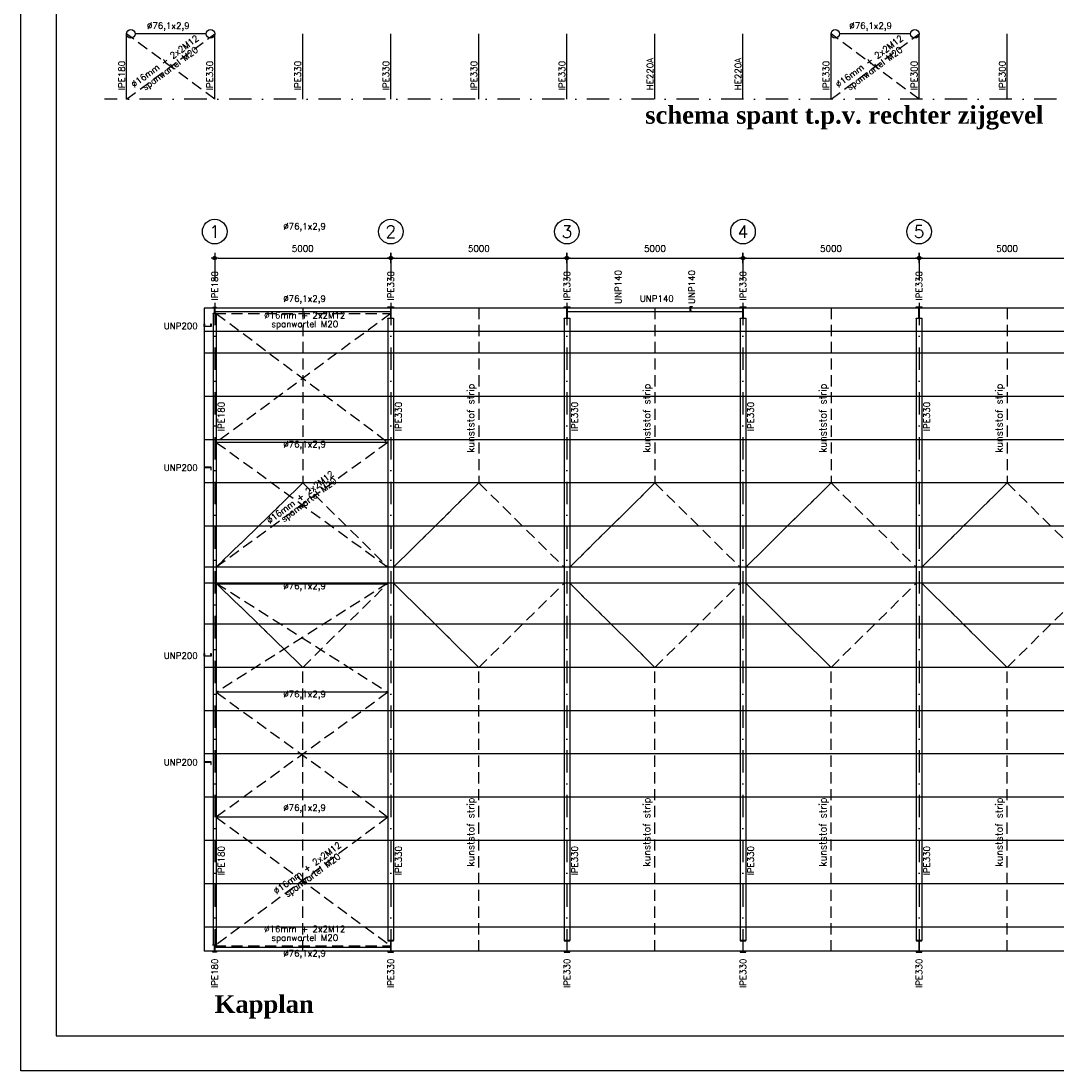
# Model space of a CAD drawing. Extents: x 0 to 139900, y 0 to 143500.
# Tile 1 of 34: x 0 to 29387, y 0 to 29806. Entities that reach past the tile are written whole.
import ezdxf
from ezdxf.enums import TextEntityAlignment as Align

# ---------------------------------------------------------------- set-up
doc = ezdxf.new("R2010")
doc.units = 0
doc.header["$LTSCALE"] = 100
doc.header["$PDMODE"] = 3
doc.header["$PDSIZE"] = -3
doc.linetypes.add('DASHDOT2', pattern=[12.7, 6.35, -3.175, 0, -3.175])
doc.linetypes.add('HIDDEN2', pattern=[4.7625, 3.175, -1.5875])
doc.layers.get('0').update_dxf_attribs({"linetype": 'CONTINUOUS'})
doc.layers.get('DEFPOINTS').update_dxf_attribs({"linetype": 'CONTINUOUS'})
for name, color, linetype in [('A--A$1C-_CIRKEL', 3, 'CONTINUOUS'), ('A--L$2A-', 7, 'CONTINUOUS'), ('A--L$2A-_F123-', 1, 'CONTINUOUS'), ('A--L$7A-_STRAMIEN', 1, 'DASHDOT2'), ('A--L28--', 7, 'CONTINUOUS'), ('A--L28--_F1---', 1, 'HIDDEN2'), ('A--L28H-_F123-', 2, 'CONTINUOUS'), ('A--L28S-_F123-', 1, 'CONTINUOUS'), ('A--M$1A-_F123-_MAATV', 7, 'CONTINUOUS'), ('A--T$1A-_F123-_01', 7, 'CONTINUOUS'), ('A--T$1A-_F123-_0_18MM', 1, 'CONTINUOUS'), ('A--T$1A-_F123-_0_25MM', 2, 'CONTINUOUS')]:
    doc.layers.add(name, color=color, linetype=linetype)
doc.styles.add('0_18', font='ROMANS.shx', dxfattribs={"height": 180})
doc.styles.add('0_25', font='ROMANS.shx', dxfattribs={"height": 250})
doc.styles.add('ALFA-0_25', font='ROMANS')
doc.styles.add('DLV5', font='TIMESBD.TTF')
doc.styles.add('MISO', font='ROMANS.shx')
doc.dimstyles.new('DLV18', dxfattribs={"dimscale": 100, "dimtxt": 1.8, "dimasz": 1, "dimexe": 0, "dimexo": 0, "dimgap": 0, "dimtad": 0, "dimdec": 0, "dimrnd": 1, "dimzin": 0, "dimtxsty": 'MISO', "dimblk1": '$DIMDLV', "dimblk2": '$DIMDLV', "dimsah": 1, "dimcen": 0, "dimse1": 1, "dimse2": 1, "dimclrd": 256, "dimclre": 256, "dimclrt": 1, "dimazin": 3, "dimtfac": 1, "dimtdec": 0, "dimtix": 1, "dimtmove": 0, "dimatfit": 3, "dimtvp": 1.5, "dimtolj": 1, "dimtzin": 0})

# ---------------------------------------------------------------- blocks, each defined once
blk = doc.blocks.new('KA-A1-2X')
at = {"layer": 'A--L$2A-_F123-'}
blk.add_lwpolyline([(0, 0), (0, 594), (1261, 594), (1261, 0)], close=True, dxfattribs=at)
at = {"layer": 'A--L$2A-_F123-', "color": 4}
blk.add_lwpolyline([(10, 10), (1251, 10), (1251, 584), (10, 584)], close=True, dxfattribs=at)
blk = doc.blocks.new('$DIMDLV')
at = {"color": 0}
for p, q in [((-1, 0), (1, 0)), ((0, -1.5), (0, 1.5))]:
    blk.add_line(p, q, dxfattribs=at)
blk.add_circle((0, 0), 0.5, dxfattribs=at)
blk = doc.blocks.new('*D41')
at = {"layer": 'A--M$1A-_F123-_MAATV', "linetype": 'CONTINUOUS'}
blk.add_line((15600, 23077.5), (20400, 23077.5), dxfattribs=at)
at = {"layer": 'DEFPOINTS', "color": 0, "linetype": 'CONTINUOUS'}
for p in [(15500, 23077.5), (20500, 23077.5), (20500, 23077.5)]:
    blk.add_point(p, dxfattribs=at)
at = {"layer": 'A--M$1A-_F123-_MAATV', "linetype": 'CONTINUOUS', "xscale": 100, "yscale": 100, "zscale": 100, "rotation": 180}
blk.add_blockref('$DIMDLV', (15500, 23077.5), dxfattribs=at)
at = {"layer": 'A--M$1A-_F123-_MAATV', "linetype": 'CONTINUOUS', "xscale": 100, "yscale": 100, "zscale": 100}
blk.add_blockref('$DIMDLV', (20500, 23077.5), dxfattribs=at)
at = {"layer": 'A--M$1A-_F123-_MAATV', "color": 1, "linetype": 'CONTINUOUS', "insert": (18000, 23347.5), "char_height": 180, "attachment_point": 5, "style": 'MISO'}
blk.add_mtext('\\A1;5000', dxfattribs=at)
blk = doc.blocks.new('QD20565-')
at = {"layer": 'A--L28--_F1---', "color": 2, "linetype": 'CONTINUOUS'}
blk.add_lwpolyline([(50, -100), (-50, -100), (-50, -91.5), (-9.8, -91.5, 0.4142136), (-2.8, -84.5), (-2.8, 84.5, 0.4142136), (-9.8, 91.5), (-50, 91.5), (-50, 100), (50, 100), (50, 91.5), (9.8, 91.5, 0.4142136), (2.8, 84.5), (2.8, -84.5, 0.4142136), (9.8, -91.5), (50, -91.5)], format="xyb", close=True, dxfattribs=at)
blk = doc.blocks.new('QD20674-')
at = {"layer": 'A--L28--_F1---', "color": 2, "linetype": 'CONTINUOUS'}
blk.add_lwpolyline([(0, -100), (0, 100), (75, 100), (75, 96, -0.391021), (71, 91), (16, 87, 0.39104), (8, 78), (8, -78, 0.39104), (16, -87), (71, -91, -0.391021), (75, -96), (75, -100)], format="xyb", close=True, dxfattribs=at)
blk = doc.blocks.new('QD20570-')
at = {"layer": 'A--L28--_F1---', "color": 2, "linetype": 'CONTINUOUS'}
blk.add_lwpolyline([(80, -165), (-80, -165), (-80, -153.5), (-10.75, -153.5, 0.41421356), (-3.75, -146.5), (-3.75, 146.5, 0.41421356), (-10.75, 153.5), (-80, 153.5), (-80, 165), (80, 165), (80, 153.5), (10.75, 153.5, 0.41421356), (3.75, 146.5), (3.75, -146.5, 0.41421356), (10.75, -153.5), (80, -153.5)], format="xyb", close=True, dxfattribs=at)
blk = doc.blocks.new('*D40')
at = {"layer": 'A--M$1A-_F123-_MAATV', "linetype": 'CONTINUOUS'}
blk.add_line((5600, 23077.5), (10400, 23077.5), dxfattribs=at)
at = {"layer": 'DEFPOINTS', "color": 0, "linetype": 'CONTINUOUS'}
for p in [(5500, 23077.5), (10500, 23077.5), (10500, 23077.5)]:
    blk.add_point(p, dxfattribs=at)
at = {"layer": 'A--M$1A-_F123-_MAATV', "linetype": 'CONTINUOUS', "xscale": 100, "yscale": 100, "zscale": 100, "rotation": 180}
blk.add_blockref('$DIMDLV', (5500, 23077.5), dxfattribs=at)
at = {"layer": 'A--M$1A-_F123-_MAATV', "linetype": 'CONTINUOUS', "xscale": 100, "yscale": 100, "zscale": 100}
blk.add_blockref('$DIMDLV', (10500, 23077.5), dxfattribs=at)
at = {"layer": 'A--M$1A-_F123-_MAATV', "color": 1, "linetype": 'CONTINUOUS', "insert": (8000, 23347.5), "char_height": 180, "attachment_point": 5, "style": 'MISO'}
blk.add_mtext('\\A1;5000', dxfattribs=at)
blk = doc.blocks.new('CIRKEL')
at = {"layer": 'A--A$1C-_CIRKEL'}
blk.add_circle((0, 0), 350, dxfattribs=at)
blk = doc.blocks.new('QD20564-')
at = {"layer": 'A--L28--_F1---', "color": 2, "linetype": 'CONTINUOUS'}
blk.add_lwpolyline([(45.5, -90), (-45.5, -90), (-45.5, -82), (-9.65, -82, 0.41421356), (-2.65, -75), (-2.65, 75, 0.41421356), (-9.65, 82), (-45.5, 82), (-45.5, 90), (45.5, 90), (45.5, 82), (9.65, 82, 0.41421356), (2.65, 75), (2.65, -75, 0.41421356), (9.65, -82), (45.5, -82)], format="xyb", close=True, dxfattribs=at)
blk = doc.blocks.new('*D42')
at = {"layer": 'A--M$1A-_F123-_MAATV', "linetype": 'CONTINUOUS'}
blk.add_line((10600, 23077.5), (15400, 23077.5), dxfattribs=at)
at = {"layer": 'DEFPOINTS', "color": 0, "linetype": 'CONTINUOUS'}
for p in [(10500, 23077.5), (15500, 23077.5), (15500, 23077.5)]:
    blk.add_point(p, dxfattribs=at)
at = {"layer": 'A--M$1A-_F123-_MAATV', "linetype": 'CONTINUOUS', "xscale": 100, "yscale": 100, "zscale": 100, "rotation": 180}
blk.add_blockref('$DIMDLV', (10500, 23077.5), dxfattribs=at)
at = {"layer": 'A--M$1A-_F123-_MAATV', "linetype": 'CONTINUOUS', "xscale": 100, "yscale": 100, "zscale": 100}
blk.add_blockref('$DIMDLV', (15500, 23077.5), dxfattribs=at)
at = {"layer": 'A--M$1A-_F123-_MAATV', "color": 1, "linetype": 'CONTINUOUS', "insert": (13000, 23347.5), "char_height": 180, "attachment_point": 5, "style": 'MISO'}
blk.add_mtext('\\A1;5000', dxfattribs=at)
blk = doc.blocks.new('*D39')
at = {"layer": 'A--M$1A-_F123-_MAATV', "linetype": 'CONTINUOUS'}
blk.add_line((25600, 23077.5), (30400, 23077.5), dxfattribs=at)
at = {"layer": 'DEFPOINTS', "color": 0, "linetype": 'CONTINUOUS'}
for p in [(25500, 23077.5), (30500, 23077.5), (30500, 23077.5)]:
    blk.add_point(p, dxfattribs=at)
at = {"layer": 'A--M$1A-_F123-_MAATV', "linetype": 'CONTINUOUS', "xscale": 100, "yscale": 100, "zscale": 100, "rotation": 180}
blk.add_blockref('$DIMDLV', (25500, 23077.5), dxfattribs=at)
at = {"layer": 'A--M$1A-_F123-_MAATV', "linetype": 'CONTINUOUS', "xscale": 100, "yscale": 100, "zscale": 100}
blk.add_blockref('$DIMDLV', (30500, 23077.5), dxfattribs=at)
at = {"layer": 'A--M$1A-_F123-_MAATV', "color": 1, "linetype": 'CONTINUOUS', "insert": (28000, 23347.5), "char_height": 180, "attachment_point": 5, "style": 'MISO'}
blk.add_mtext('\\A1;5000', dxfattribs=at)
blk = doc.blocks.new('*D43')
at = {"layer": 'A--M$1A-_F123-_MAATV', "linetype": 'CONTINUOUS'}
blk.add_line((20600, 23077.5), (25400, 23077.5), dxfattribs=at)
at = {"layer": 'DEFPOINTS', "color": 0, "linetype": 'CONTINUOUS'}
for p in [(20500, 23077.5), (25500, 23077.5), (25500, 23077.5)]:
    blk.add_point(p, dxfattribs=at)
at = {"layer": 'A--M$1A-_F123-_MAATV', "linetype": 'CONTINUOUS', "xscale": 100, "yscale": 100, "zscale": 100, "rotation": 180}
blk.add_blockref('$DIMDLV', (20500, 23077.5), dxfattribs=at)
at = {"layer": 'A--M$1A-_F123-_MAATV', "linetype": 'CONTINUOUS', "xscale": 100, "yscale": 100, "zscale": 100}
blk.add_blockref('$DIMDLV', (25500, 23077.5), dxfattribs=at)
at = {"layer": 'A--M$1A-_F123-_MAATV', "color": 1, "linetype": 'CONTINUOUS', "insert": (23000, 23347.5), "char_height": 180, "attachment_point": 5, "style": 'MISO'}
blk.add_mtext('\\A1;5000', dxfattribs=at)
blk = doc.blocks.new('QD20671-')
at = {"layer": 'A--L28--_F1---', "color": 2, "linetype": 'CONTINUOUS'}
blk.add_lwpolyline([(0, -70), (0, 70), (60, 70), (60, 67, -0.391021), (56, 62), (15, 59, 0.39104), (7, 50), (7, -50, 0.39104), (15, -59), (56, -62, -0.391021), (60, -67), (60, -70)], format="xyb", close=True, dxfattribs=at)

msp = doc.modelspace()

# ---------------------------------------------------------------- linework, layer by layer
at = {"linetype": 'CONTINUOUS'}
for centre in [(3120, 29442), (5380, 29442), (23120, 29442), (25380, 29442)]:
    msp.add_circle(centre, 120, dxfattribs=at)
at = {"layer": 'A--L$7A-_STRAMIEN', "linetype": 'DASHDOT2'}
msp.add_line((43375, 27590), (2375, 27590), dxfattribs=at)
at = {"layer": 'A--L$7A-_STRAMIEN'}
for p, q in [((5500, 23077.5), (5500, 3377.5)), ((10500, 23077.5), (10500, 3377.5)), ((15500, 23077.5), (15500, 3377.5)), ((20500, 23077.5), (20500, 3377.5)), ((25500, 23077.5), (25500, 3377.5))]:
    msp.add_line(p, q, dxfattribs=at)
at = {"layer": 'A--L$7A-_STRAMIEN', "linetype": 'CONTINUOUS'}
for p, q in [((5454.5, 21505.5), (5454.5, 3577.5)), ((5545.5, 21505.5), (5545.5, 3577.5)), ((10420, 21359), (10420, 3707.5)), ((10580, 21359), (10580, 3707.5)), ((15420, 21359), (15420, 3707.5)), ((15580, 21359), (15580, 3707.5)), ((20420, 21359), (20420, 3707.5)), ((20580, 21359), (20580, 3707.5)), ((25420, 21359), (25420, 3707.5)), ((25580, 21359), (25580, 3707.5))]:
    msp.add_line(p, q, dxfattribs=at)
at = {"layer": 'A--L28H-_F123-'}
for p, q in [((5200, 21655), (5200, 3400)), ((85800, 21655), (5200, 21655)), ((85800, 20990.4), (5200, 20990.4)), ((85800, 20378.4), (5200, 20378.4)), ((85800, 19149.9), (5200, 19149.9)), ((85800, 17921.4), (5200, 17921.4)), ((85800, 16692.9), (5200, 16692.9)), ((85800, 15464.4), (5200, 15464.4)), ((85800, 14302), (5200, 14302)), ((85800, 13846.8), (5200, 13846.8)), ((85800, 12684.5), (5200, 12684.5)), ((85800, 11456), (5200, 11456)), ((85800, 10227.5), (5200, 10227.5)), ((85800, 8998.9), (5200, 8998.9)), ((85800, 7770.4), (5200, 7770.4)), ((85800, 6541.9), (5200, 6541.9)), ((85800, 5313.4), (5200, 5313.4)), ((85800, 4084.9), (5200, 4084.9)), ((85800, 3400), (5200, 3400))]:
    msp.add_line(p, q, dxfattribs=at)
at = {"layer": 'A--L28S-_F123-', "color": 3, "linetype": 'HIDDEN2'}
for p, q in [((5500, 27590), (3000, 29442)), ((3000, 27590), (5500, 29442)), ((25500, 27590), (23000, 29442)), ((23000, 27590), (25500, 29442)), ((5500, 21505.5), (10500, 21505.5)), ((5500, 3549.5), (10500, 3549.5))]:
    msp.add_line(p, q, dxfattribs=at)
at = {"layer": 'A--L28S-_F123-', "color": 4, "linetype": 'CONTINUOUS'}
for p, q in [((3000, 27590), (3000, 29442)), ((5260, 29442), (3240, 29442)), ((5500, 27590), (5500, 29442)), ((8000, 27590), (8000, 29442)), ((10500, 27590), (10500, 29442)), ((13000, 27590), (13000, 29442)), ((15500, 27590), (15500, 29442)), ((18000, 27590), (18000, 29442)), ((20500, 27590), (20500, 29442)), ((23000, 27590), (23000, 29442)), ((25260, 29442), (23240, 29442)), ((25500, 27590), (25500, 29442)), ((28000, 27590), (28000, 29442)), ((10500, 21551.2), (5500, 21551.2)), ((20500, 21551.2), (15500, 21551.2)), ((10420, 17845.1), (5545.5, 17845.1)), ((10420, 13821.8), (5545.5, 13821.8)), ((10420, 10750.1), (5545.5, 10750.1)), ((10420, 7208.5), (5545.5, 7208.5)), ((10500, 3503.8), (5500, 3503.8))]:
    msp.add_line(p, q, dxfattribs=at)
at = {"layer": 'A--L28S-_F123-', "color": 8, "linetype": 'HIDDEN2'}
for points in [[(8000, 21655), (8000, 16692.9), (5545.5, 14302), (8000, 16692.9), (10420, 14302)], [(13000, 21655), (13000, 16692.9), (10580, 14302), (13000, 16692.9), (15420, 14302)], [(18000, 21655), (18000, 16692.9), (15580, 14302), (18000, 16692.9), (20420, 14302)], [(23000, 21655), (23000, 16692.9), (20580, 14302), (23000, 16692.9), (25420, 14302)], [(28000, 21655), (28000, 16692.9), (25580, 14302), (28000, 16692.9), (30420, 14302)], [(8000, 3400), (8000, 11456), (5545.5, 13846.8), (8000, 11456), (10420, 13846.8)], [(13000, 3400), (13000, 11456), (10580, 13846.8), (13000, 11456), (15420, 13846.8)], [(18000, 3400), (18000, 11456), (15580, 13846.8), (18000, 11456), (20420, 13846.8)], [(23000, 3400), (23000, 11456), (20580, 13846.8), (23000, 11456), (25420, 13846.8)], [(28000, 3400), (28000, 11456), (25580, 13846.8), (28000, 11456), (30420, 13846.8)]]:
    msp.add_lwpolyline(points, dxfattribs=at)
at = {"layer": 'A--L28S-_F123-', "color": 3, "linetype": 'HIDDEN2'}
for points in [[(5545.5, 21505.5), (10420, 17845.1), (5545.5, 14302)], [(10500, 21505.5), (5545.5, 17845.1), (10420, 14302)], [(10420, 13846.8), (5545.5, 10750.1), (10420, 7208.5), (5500, 3549.5)], [(5545.5, 13846.8), (10420, 10750.1), (5545.5, 7208.5), (10500, 3549.5)]]:
    msp.add_lwpolyline(points, dxfattribs=at)

# ---------------------------------------------------------------- block references
at = {"layer": 'A--L$2A-', "xscale": 100, "yscale": 100}
msp.add_blockref('KA-A1-2X', (0, 0), dxfattribs=at)
at = {"layer": 'A--L28--'}
for name, p, rotation in [('QD20564-', (5500, 21595.5), 180), ('QD20674-', (5300, 21137.5), 90), ('QD20674-', (5300, 11777.5), 90)]:
    msp.add_blockref(name, p, dxfattribs=dict(at, rotation=rotation))
for name, p in [('QD20570-', (10500, 21524)), ('QD20570-', (15500, 21524)), ('QD20671-', (19000, 21627.2)), ('QD20570-', (20500, 21524)), ('QD20570-', (25500, 21524)), ('QD20565-', (5500, 3477.5))]:
    msp.add_blockref(name, p, dxfattribs=at)
at = {"layer": 'A--L28--', "xscale": -1}
for name, p, rotation in [('QD20674-', (5300, 17137.5), 90), ('QD20674-', (5300, 8777.5), 90), ('QD20570-', (10500, 3542.5), 180), ('QD20570-', (15500, 3542.5), 180), ('QD20570-', (20500, 3542.5), 180), ('QD20570-', (25500, 3542.5), 180)]:
    msp.add_blockref(name, p, dxfattribs=dict(at, rotation=rotation))
at = {"layer": 'A--M$1A-_F123-_MAATV'}
ref = msp.add_blockref('CIRKEL', (5500, 23827.5), dxfattribs=at)
ref.add_attrib('A', '1', dxfattribs={"layer": 'A--T$1A-_F123-_0_25MM', "height": 350, "style": 'ALFA-0_25'}).set_placement((5500, 23827.5), align=Align.MIDDLE_CENTER)
ref = msp.add_blockref('CIRKEL', (10500, 23827.5), dxfattribs=at)
ref.add_attrib('A', '2', dxfattribs={"layer": 'A--T$1A-_F123-_0_25MM', "height": 350, "style": 'ALFA-0_25'}).set_placement((10500, 23827.5), align=Align.MIDDLE_CENTER)
ref = msp.add_blockref('CIRKEL', (15500, 23827.5), dxfattribs=at)
ref.add_attrib('A', '3', dxfattribs={"layer": 'A--T$1A-_F123-_0_25MM', "height": 350, "style": 'ALFA-0_25'}).set_placement((15500, 23827.5), align=Align.MIDDLE_CENTER)
ref = msp.add_blockref('CIRKEL', (20500, 23827.5), dxfattribs=at)
ref.add_attrib('A', '4', dxfattribs={"layer": 'A--T$1A-_F123-_0_25MM', "height": 350, "style": 'ALFA-0_25'}).set_placement((20500, 23827.5), align=Align.MIDDLE_CENTER)
ref = msp.add_blockref('CIRKEL', (25500, 23827.5), dxfattribs=at)
ref.add_attrib('A', '5', dxfattribs={"layer": 'A--T$1A-_F123-_0_25MM', "height": 350, "style": 'ALFA-0_25'}).set_placement((25500, 23827.5), align=Align.MIDDLE_CENTER)

# ---------------------------------------------------------------- texts
at = {"layer": 'A--T$1A-_F123-_01', "linetype": 'CONTINUOUS', "style": 'DLV5'}
msp.add_text('schema spant t.p.v. rechter zijgevel', height=500, dxfattribs=at).set_placement((23375, 26890), align=Align.CENTER)
at = {"layer": 'A--T$1A-_F123-_0_18MM', "color": 2, "style": '0_18'}
for s, p in [('%%c76,1x2,9', (4182.3, 29582)), ('%%c76,1x2,9', (24125, 29582)), ('%%C76,1x2,9', (8051.4, 23888.3)), ('%%c76,1x2,9', (8051.4, 21835.5)), ('UNP140', (18051.4, 21835.5)), ('%%c16mm + 2x2M12', (8056.2, 21363.4)), ('UNP200', (4535.9, 21060.7)), ('spanwartel M20', (8056.2, 21113.4)), ('%%c76,1x2,9', (8051.4, 17703.4)), ('UNP200', (4535.9, 17034.3)), ('%%c76,1x2,9', (8051.4, 13680.1)), ('UNP200', (4535.9, 11700.7)), ('%%c76,1x2,9', (8051.4, 10608.4)), ('UNP200', (4535.9, 8674.3)), ('%%c76,1x2,9', (8051.4, 7384.5)), ('%%c16mm + 2x2M12', (8056.2, 3942.8)), ('spanwartel M20', (8056.2, 3692.8)), ('%%c76,1x2,9', (8051.4, 3253.8))]:
    msp.add_text(s, height=180, dxfattribs=at).set_placement(p, align=Align.CENTER)
for s, rotation, p in [('%%c16mm + 2x2M12', 36.53075, (4137.5, 28590.9)), ('%%c16mm + 2x2M12', 36.53075, (24137.5, 28590.9)), ('spanwartel M20', 36.53075, (4286.3, 28390.1)), ('spanwartel M20', 36.53075, (24286.3, 28390.1)), ('IPE180', 90, (5590.8, 22287.6)), ('IPE330', 90, (10590.8, 22287.6)), ('IPE330', 90, (15590.8, 22287.6)), ('UNP140', 90, (17045.6, 22253.7)), ('UNP140', 90, (19134.4, 22253.7)), ('IPE330', 90, (20590.8, 22287.6)), ('IPE330', 90, (25590.8, 22287.6)), ('IPE180', 90, (5773.6, 18577.7)), ('IPE330', 90, (10808.1, 18577.7)), ('IPE330', 90, (15808.1, 18577.7)), ('IPE330', 90, (20808.1, 18577.7)), ('IPE330', 90, (25808.1, 18577.7)), ('%%c16mm + 2x2M12', 36.87554, (7982.7, 16214.8)), ('spanwartel M20', 36.87554, (8222.2, 16143.1)), ('IPE180', 90, (5773.6, 5969.7)), ('%%c16mm + 2x2M12', 36.44626, (8179.7, 5688.4)), ('IPE330', 90, (10808.1, 5969.7)), ('IPE330', 90, (15808.1, 5969.7)), ('IPE330', 90, (20808.1, 5969.7)), ('IPE330', 90, (25808.1, 5969.7)), ('spanwartel M20', 36.44626, (8328.2, 5487.3)), ('IPE180', 90, (5590.8, 2772.8)), ('IPE330', 90, (10590.8, 2772.8)), ('IPE330', 90, (15590.8, 2772.8)), ('IPE330', 90, (20590.8, 2772.8)), ('IPE330', 90, (25590.8, 2772.8))]:
    msp.add_text(s, height=180, rotation=rotation, dxfattribs=at).set_placement(p, align=Align.CENTER)
for s, p in [('HE220A', (17950, 27840)), ('HE220A', (20450, 27840)), ('IPE180', (2950, 27840)), ('IPE330', (5450, 27840)), ('IPE330', (7950, 27840)), ('IPE330', (10450, 27840)), ('IPE330', (12950, 27840)), ('IPE330', (15450, 27840)), ('IPE330', (22950, 27840)), ('IPE300', (25450, 27840)), ('IPE300', (27950, 27840))]:
    msp.add_text(s, height=180, rotation=90, dxfattribs=at).set_placement(p)
at = {"layer": 'A--T$1A-_F123-_0_25MM', "style": '0_25'}
for p in [(12866.7, 17547.2), (17866.7, 17547.2), (22866.7, 17547.2), (27866.7, 17547.2), (12866.7, 5801.3), (17866.7, 5801.3), (22866.7, 5801.3), (27866.7, 5801.3)]:
    msp.add_text('kunststof strip', height=200, rotation=90, dxfattribs=at).set_placement(p)
at = {"layer": 'A--T$1A-_F123-_0_25MM', "color": 7, "style": 'DLV5'}
msp.add_text('Kapplan', height=500, dxfattribs=at).set_placement((5500, 1650))

# ---------------------------------------------------------------- dimensions: what is measured, and where the dimension line sits
at = {"layer": 'A--M$1A-_F123-_MAATV', "linetype": 'CONTINUOUS'}
for base, p1, p2, picture, middle in [((10500, 23077.5), (5500, 23077.5), (10500, 23077.5), '*D40', (8000, 23347.5)), ((15500, 23077.5), (10500, 23077.5), (15500, 23077.5), '*D42', (13000, 23347.5)), ((20500, 23077.5), (15500, 23077.5), (20500, 23077.5), '*D41', (18000, 23347.5)), ((25500, 23077.5), (20500, 23077.5), (25500, 23077.5), '*D43', (23000, 23347.5)), ((30500, 23077.5), (25500, 23077.5), (30500, 23077.5), '*D39', (28000, 23347.5))]:
    dim = msp.add_linear_dim(base=base, p1=p1, p2=p2, dimstyle='DLV18', dxfattribs=at)
    dim.commit()
    dim.dimension.update_dxf_attribs({"geometry": picture, "text_midpoint": middle})

doc.saveas('drawing.dxf')
